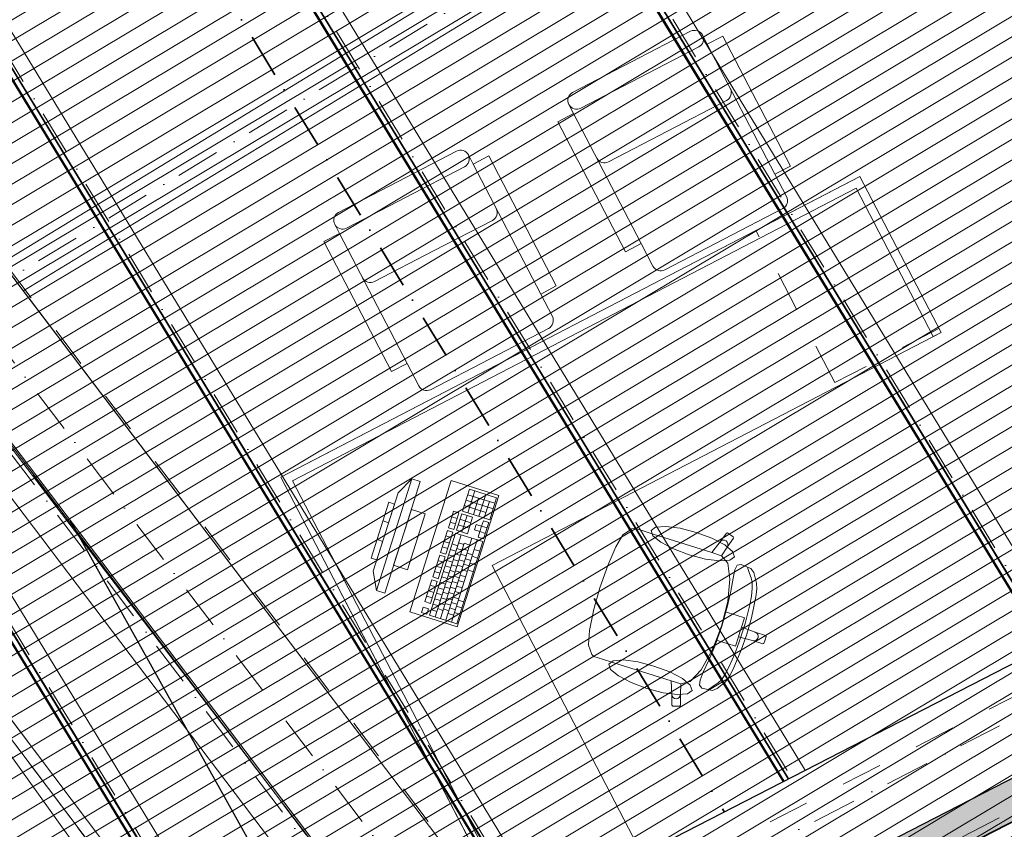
# Model space of a CAD drawing. Header units: millimetres. Extents: x -738537 to 1850049, y -250217 to 604013.
# Tile 200 of 204: x -143427 to -140072, y 486626 to 489388. Entities that reach past the tile are written whole.
import ezdxf

# ---------------------------------------------------------------- set-up
doc = ezdxf.new("R2010")
doc.units = ezdxf.units.MM
doc.header["$MEASUREMENT"] = 0
doc.set_wipeout_variables(frame=1)
for name, pattern in [('Dashed', [280, 140, -140]), ('Dot & Dashed', [280, 150, -60.00000000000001, 0, -69.99999999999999]), ('Hidden Line', [140, 100, -39.99999999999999]), ('Wipeout_Contour', [1000, 0, -1000])]:
    doc.linetypes.add(name, pattern=pattern)
for name, color, linetype, lineweight in [('0_Pen_No__1', 214, 'Continuous', 35), ('0_Pen_No__128', 9, 'Continuous', 0), ('0_Pen_No__161', 1, 'Continuous', 5), ('0_Pen_No__2', 1, 'Continuous', 25), ('0_Pen_No__3', 30, 'Continuous', 15), ('0_Pen_No__4', 5, 'Continuous', 5), ('0_Pen_No__5', 4, 'Continuous', 5), ('0_Pen_No__6', 7, 'Continuous', 5), ('0_Pen_No__69', 255, 'Continuous', 20), ('0_Pen_No__90', 255, 'Continuous', 20), ('A_SITE 3D_Pen_No__128', 9, 'Continuous', 0)]:
    doc.layers.add(name, color=color, linetype=linetype, lineweight=lineweight)
doc.layers.add('0_Pen_No__168', color=7, linetype='Continuous', lineweight=5, true_color=0x996633)
doc.layers.add('0_Pen_No__7', color=7, linetype='Continuous', lineweight=5, true_color=0x9f07ff)

msp = doc.modelspace()

# ---------------------------------------------------------------- hatches: boundary and pattern name
at = {"layer": 'A_SITE 3D_Pen_No__128', "linetype": 'Continuous', "lineweight": 0}
h = msp.add_hatch(dxfattribs=at)
h.set_pattern_fill('PATTERN__PAVING', color=9, style=0, pattern_type=2)
h.set_pattern_definition([(0, (50185.62697898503, -15960.65989037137), (0, 400), [300, -100]), (0, (50485.62697898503, -15860.65989037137), (0, 400), [300, -100]), (0, (50385.62697898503, -15760.65989037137), (0, 400), [300, -100]), (0, (50285.62697898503, -15660.65989037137), (0, 400), [300, -100]), (90, (50385.62697898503, -15960.65989037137), (-400, 0), [300, -100]), (90, (50285.62697898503, -15860.65989037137), (-400, 0), [300, -100]), (90, (50185.62697898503, -15760.65989037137), (-400, 0), [300, -100]), (90, (50485.62697898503, -15660.65989037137), (-400, 0), [300, -100])])
edge = h.paths.add_edge_path()
edge.add_line((-141658.9293926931, 502906.4695418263), (-133859.9950531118, 489985.8820768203))
edge.add_line((-133859.9950531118, 489985.8820768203), (-135892.4492537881, 488936.9625801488))
edge.add_line((-135892.4492537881, 488936.9625801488), (-135447.9528253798, 485471.3004020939))
edge.add_line((-135447.9528253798, 485471.3004020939), (-132557.4978225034, 487200.5223492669))
edge.add_line((-132557.4978225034, 487200.5223492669), (-130811.4978724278, 484271.7852503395))
edge.add_line((-130811.4978724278, 484271.7852503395), (-126376.4927639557, 487704.942828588))
edge.add_line((-126376.4927639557, 487704.942828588), (-122397.6530312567, 482565.0172242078))
edge.add_line((-122397.6530312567, 482565.0172242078), (-128475.29806878, 477860.2845403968))
edge.add_arc((-127080.1570592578, 476557.3914522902), 1908.912998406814, 136.9582252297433, 163.5685497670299)
edge.add_line((-128911.1078554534, 477097.361837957), (-129104.1927279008, 476054.664263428))
edge.add_line((-129104.1927279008, 476054.664263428), (-128886.2914889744, 471446.3544810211))
edge.add_line((-128886.2914889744, 471446.3544810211), (-128671.8969748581, 470453.260833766))
edge.add_line((-128671.8969748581, 470453.260833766), (-127087.2195249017, 466132.5667483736))
edge.add_line((-127087.2195249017, 466132.5667483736), (-123461.5061781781, 461877.5054720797))
edge.add_arc((-122058.0420411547, 465862.571642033), 4224.980942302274, 250.598710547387, 274.2765838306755)
edge.add_line((-121742.980219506, 461649.354342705), (-120509.3880554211, 462059.6889993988))
edge.add_line((-120509.3880554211, 462059.6889993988), (-119169.5582814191, 462641.9551146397))
edge.add_line((-119169.5582814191, 462641.9551146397), (-117334.3877235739, 463681.5930941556))
edge.add_line((-117334.3877235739, 463681.5930941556), (-116655.3332468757, 464272.2579887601))
edge.add_line((-116655.3332468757, 464272.2579887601), (-115250.1654718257, 466224.7617648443))
edge.add_line((-115250.1654718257, 466224.7617648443), (-115382.675536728, 466316.6532873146))
edge.add_line((-115382.675536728, 466316.6532873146), (-116768.867495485, 464372.3078483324))
edge.add_line((-116768.867495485, 464372.3078483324), (-117416.7596665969, 463822.002719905))
edge.add_line((-117416.7596665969, 463822.002719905), (-119178.7780829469, 462845.9949843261))
edge.add_line((-119178.7780829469, 462845.9949843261), (-120570.1069556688, 462205.6794619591))
edge.add_line((-120570.1069556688, 462205.6794619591), (-121737.7188536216, 461826.2292595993))
edge.add_arc((-121985.1222943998, 465796.2847904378), 3977.756827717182, 250.6114960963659, 273.5659113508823, ccw=False)
edge.add_line((-123305.6256770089, 462044.1093951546), (-126795.2386001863, 466254.0045489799))
edge.add_line((-126795.2386001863, 466254.0045489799), (-128417.6412986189, 470541.8839182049))
edge.add_line((-128417.6412986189, 470541.8839182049), (-128658.5993877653, 471458.8567635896))
edge.add_line((-128658.5993877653, 471458.8567635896), (-128763.3248807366, 476165.610694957))
edge.add_line((-128763.3248807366, 476165.610694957), (-128607.6067542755, 476976.9995447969))
edge.add_arc((-126795.1373672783, 476447.5864265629), 1888.206431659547, 136.8095910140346, 163.7171839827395, ccw=False)
edge.add_line((-128171.7969676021, 477739.9222472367), (-127416.23583989, 478324.8055445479))
edge.add_line((-127416.23583989, 478324.8055445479), (-125872.2569375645, 477891.1987847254))
edge.add_line((-125872.2569375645, 477891.1987847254), (-121158.2987825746, 481540.2951820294))
edge.add_line((-121158.2987825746, 481540.2951820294), (-121946.7165571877, 482558.7852391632))
edge.add_line((-121946.7165571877, 482558.7852391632), (-121956.0473127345, 482551.5622589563))
edge.add_line((-121956.0473127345, 482551.5622589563), (-129459.6106460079, 492244.7793503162))
edge.add_line((-129459.6106460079, 492244.7793503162), (-133676.8141901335, 490076.262179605))
edge.add_line((-133676.8141901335, 490076.262179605), (-141537.6477579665, 502979.6757724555))
edge.add_line((-141537.6477579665, 502979.6757724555), (-141658.9293926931, 502906.4695418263))

# ---------------------------------------------------------------- linework, layer by layer
at = {"layer": '0_Pen_No__3', "color": 7, "linetype": 'Continuous', "lineweight": 15}
msp.add_lwpolyline([(-161459.2797118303, 523616.4396209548), (-162528.4261944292, 524819.0204494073), (-165486.4915726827, 522193.4889295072), (-164417.7468441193, 520986.2143751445), (-165655.4646538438, 519885.8295931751), (-158661.369294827, 512020.6377612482), (-161000.2928529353, 509940.757860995), (-160550.0876614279, 509434.4807782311), (-160072.2245931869, 509869.7380625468), (-146311.2996773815, 491713.3398175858), (-146288.8038686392, 491683.6585646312), (-141875.7226593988, 485860.3230576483), (-134132.2816761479, 489842.057524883), (-149778.0654580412, 515524.0590160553), (-150456.8647923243, 515110.5266388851), (-159275.1582538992, 525087.229691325), (-159407.0048719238, 524970.0527715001), (-159640.8659356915, 525233.1005953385)], close=True, dxfattribs=at)

# ---------------------------------------------------------------- next in the draw order: wipeouts: each hides what was drawn before it
at = {"color": 254, "linetype": 'Wipeout_Contour', "lineweight": 0, "ltscale": 4357763.73173579}
msp.add_wipeout([(-149231.65046013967, 495566.4134747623), (-151654.8573000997, 493828.075023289), (-149846.6964267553, 491292.221350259), (-147885.45595578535, 492689.70368699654), (-147704.86051711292, 492818.3870913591), (-142494.99402362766, 485532.14447194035), (-141870.404024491, 485853.31811416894), (-149134.4840580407, 495438.28479286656)], dxfattribs=at)

# ---------------------------------------------------------------- next in the draw order: hatches: boundary and pattern name
at = {"layer": '0_Pen_No__128', "linetype": 'Continuous', "lineweight": 0, "true_color": 0x2f2f2f}
h = msp.add_hatch(color=250, dxfattribs=at)
h.paths.add_polyline_path([(-140045.3218456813, 489571.933578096), (-142374.3848154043, 492580.6525003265), (-144438.0281153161, 490983.1768581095), (-141720.1989552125, 487472.2438658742), (-139656.5556553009, 489069.7195080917)])
h.paths.add_polyline_path([(-141780.24318318, 488228.9230985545), (-143787.6904966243, 490822.174030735), (-142554.98322913, 491776.4183198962), (-140547.5359156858, 489183.1673877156)], flags=0)

# ---------------------------------------------------------------- next in the draw order: linework, layer by layer
at = {"layer": '0_Pen_No__3', "color": 7, "linetype": 'Continuous', "lineweight": 15}
for points in [[(-149231.6504601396, 495566.4134747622), (-151654.8573000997, 493828.075023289), (-149846.6964267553, 491292.221350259), (-147885.4559557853, 492689.7036869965), (-147704.8605171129, 492818.3870913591), (-142494.9940236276, 485532.1444719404), (-141870.404024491, 485853.3181141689), (-149134.4840580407, 495438.2847928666)], [(-140045.3218456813, 489571.933578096), (-142374.3848154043, 492580.6525003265), (-144438.0281153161, 490983.1768581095), (-141720.1989552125, 487472.2438658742), (-139656.5556553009, 489069.7195080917)], [(-141780.24318318, 488228.9230985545), (-143787.6904966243, 490822.174030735), (-142554.98322913, 491776.4183198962), (-140547.5359156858, 489183.1673877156)]]:
    msp.add_lwpolyline(points, close=True, dxfattribs=at)

# ---------------------------------------------------------------- next in the draw order: wipeouts: each hides what was drawn before it
at = {"color": 254, "linetype": 'Wipeout_Contour', "lineweight": 0, "ltscale": 3274114.801400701}
msp.add_wipeout([(-149340.69628907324, 495713.1732858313), (-141882.9420496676, 485858.26028435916), (-134439.8966987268, 489683.8773511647), (-140343.81723151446, 499374.95509745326), (-143093.85045132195, 497699.8365008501), (-144273.55745379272, 499635.66845030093)], dxfattribs=at)

# ---------------------------------------------------------------- next in the draw order: hatches: boundary and pattern name
at = {"layer": '0_Pen_No__128', "linetype": 'Continuous', "lineweight": 0}
h = msp.add_hatch(dxfattribs=at)
h.set_pattern_fill('PATTERN__TILES_ANGLED', color=9, style=0, pattern_type=2)
h.set_pattern_definition([(31.22252268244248, (-141305.8923864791, 493150.9151897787), (-207345.283489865, 342064.2241078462), []), (121.2225226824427, (-141305.8923864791, 493150.9151897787), (342064.2241078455, 207345.2834898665), [])])
h.paths.add_polyline_path([(-149340.6962890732, 495713.1732858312), (-141882.9420496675, 485858.2602843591), (-134439.8966987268, 489683.8773511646), (-140343.8172315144, 499374.9550974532), (-143093.8504513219, 497699.83650085), (-144273.5574537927, 499635.6684503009)])
msp.add_hatch(color=9, dxfattribs=at).paths.add_polyline_path([(-135892.4492409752, 488936.9626730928), (-142171.6623774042, 485709.8778405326), (-142305.074767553, 485641.3130233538), (-142243.5157195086, 485521.5323534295), (-135830.8640465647, 488817.1954406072)])
at = {"layer": '0_Pen_No__6', "linetype": 'Continuous', "lineweight": 5}
h = msp.add_hatch(dxfattribs=at)
h.set_pattern_fill('HATCH__PLY__', style=0, pattern_type=2)
h.set_pattern_definition([(298.8857283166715, (-137282.1122487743, 484088.1348510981), (26267.54743226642, 14491.92959612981), [])])
h.paths.add_polyline_path([(-138228.4877627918, 478666.6615111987), (-134790.0809920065, 480610.4616242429), (-135873.6797176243, 488795.1911226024), (-142105.8317168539, 485592.2924864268)])
at = {"layer": '0_Pen_No__7', "linetype": 'Continuous', "lineweight": 5, "true_color": 0x3f3f3f}
msp.add_hatch(color=250, dxfattribs=at).paths.add_polyline_path([(-141616.8165452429, 486122.767433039), (-136880.9021378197, 488558.009452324), (-136933.4908223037, 488660.2808083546), (-141669.4052289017, 486225.0387894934)])

# ---------------------------------------------------------------- next in the draw order: linework, layer by layer
at = {"layer": '0_Pen_No__1', "color": 7, "linetype": 'Dot & Dashed', "lineweight": 35}
msp.add_line((-157790.9818326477, 514205.017097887), (-135466.9553734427, 477560.8874163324), dxfattribs=at)
at = {"layer": '0_Pen_No__1', "color": 7, "linetype": 'Continuous', "lineweight": 35}
for p, q in [((-141669.4053557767, 486225.0382665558), (-136933.4902176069, 488660.2816304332)), ((-141616.8147645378, 486122.768067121), (-136880.9040103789, 488558.0114309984))]:
    msp.add_line(p, q, dxfattribs=at)
msp.add_lwpolyline([(-135892.4492409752, 488936.9626730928), (-142171.6623774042, 485709.8778405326), (-142305.074767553, 485641.3130233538), (-142243.5157195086, 485521.5323534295), (-135830.8640465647, 488817.1954406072)], close=True, dxfattribs=at)
for points in [[(-136986.0795067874, 488762.5521643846), (-141721.9939125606, 486327.3101459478)], [(-141564.227861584, 486020.4960765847), (-136828.313453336, 488455.7380962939)]]:
    msp.add_lwpolyline(points, dxfattribs=at)
at = {"layer": '0_Pen_No__168', "color": 25, "linetype": 'Continuous', "lineweight": 5, "true_color": 0x996633}
msp.add_lwpolyline([(-149340.6962890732, 495713.1732858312), (-141882.9420496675, 485858.2602843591), (-134439.8966987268, 489683.8773511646), (-140343.8172315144, 499374.9550974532), (-143093.8504513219, 497699.83650085), (-144273.5574537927, 499635.6684503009)], close=True, dxfattribs=at)
at = {"layer": '0_Pen_No__2', "color": 7, "linetype": 'Continuous', "lineweight": 25}
msp.add_line((-138247.794677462, 478704.2242305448), (-144399.4339768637, 489731.2077414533), dxfattribs=at)
at = {"layer": '0_Pen_No__3', "color": 7, "linetype": 'Continuous', "lineweight": 15}
for p, q in [((-141859.3557673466, 486409.9207618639), (-145241.7777748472, 490873.0189199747)), ((-142134.3165285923, 486201.5399697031), (-145516.7341520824, 490664.6381278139))]:
    msp.add_line(p, q, dxfattribs=at)
at = {"layer": '0_Pen_No__3', "color": 7, "linetype": 'Hidden Line', "lineweight": 15}
for points in [[(-146260.9054304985, 490657.8317700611), (-142063.5034073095, 485085.1766349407)], [(-142051.9317769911, 485136.2983752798), (-146228.9547893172, 490681.8974412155)]]:
    msp.add_lwpolyline(points, dxfattribs=at)
at = {"layer": '0_Pen_No__3', "color": 7, "linetype": 'Continuous', "lineweight": 15}
msp.add_lwpolyline([(-138228.4877627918, 478666.6615111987), (-134790.0809920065, 480610.4616242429), (-135873.6797176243, 488795.1911226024), (-142105.8317168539, 485592.2924864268)], close=True, dxfattribs=at)
at = {"layer": '0_Pen_No__4', "color": 7, "linetype": 'Continuous', "lineweight": 5}
for p, q in [((-141140.8471169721, 489347.8917740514), (-141341.9636035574, 489243.3857292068)), ((-141084.2100839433, 489303.9596037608), (-141100.3958511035, 489335.1036151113)), ((-141030.9706591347, 489331.6227106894), (-141084.2100839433, 489303.9596037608)), ((-140800.5645976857, 488888.2194939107), (-141030.9706591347, 489331.6227106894)), ((-141314.3004966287, 489190.1463043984), (-141113.1840100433, 489294.6523492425)), ((-140853.8084065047, 488860.5520029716), (-141084.2100839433, 489303.9596037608)), ((-141543.0844741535, 489138.8840683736), (-141341.9636035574, 489243.3857292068)), ((-141314.3004966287, 489190.1463043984), (-141515.4169832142, 489085.6402595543)), ((-141539.6868659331, 489067.2844071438), (-141555.8726330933, 489098.4284184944)), ((-141219.3822829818, 489007.4733504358), (-141018.2614123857, 489111.9793952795)), ((-141592.9262907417, 489039.6169162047), (-141539.6868659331, 489067.2844071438)), ((-141309.280804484, 488623.8768063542), (-141539.6868659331, 489067.2844071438)), ((-141362.524613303, 488596.209315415), (-141592.9262907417, 489039.6169162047)), ((-141219.3822829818, 489007.4733504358), (-141420.498769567, 488902.9716896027)), ((-141938.8685677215, 488939.1485451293), (-142139.9850543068, 488834.6425002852)), ((-141882.2315346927, 488895.2163748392), (-141898.4173018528, 488926.3603861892)), ((-141828.992109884, 488922.8794817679), (-141882.2315346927, 488895.2163748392)), ((-141598.5860484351, 488479.4762649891), (-141828.992109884, 488922.8794817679)), ((-142112.3219473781, 488781.4030754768), (-141911.2054607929, 488885.9091203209)), ((-141651.8254732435, 488451.8087740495), (-141882.2315346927, 488895.2163748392)), ((-140853.8084065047, 488860.5520029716), (-140800.5645976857, 488888.2194939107)), ((-140814.0322782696, 488784.007177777), (-140853.8084065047, 488860.5520029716)), ((-140590.7239299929, 488839.105423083), (-140564.1042175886, 488852.9369765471)), ((-140564.1042175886, 488852.9369765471), (-140550.2726641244, 488826.3172641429)), ((-142511.196768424, 487841.1818566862), (-140590.7239299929, 488839.105423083)), ((-140576.8923765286, 488812.4857106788), (-142497.3652149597, 487814.5621442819)), ((-142341.1015408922, 488730.1408394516), (-142139.9850543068, 488834.6425002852)), ((-140314.2506850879, 488307.0443598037), (-140576.8923765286, 488812.4857106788)), ((-140550.2726641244, 488826.3172641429), (-140287.6309726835, 488320.8759132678)), ((-142112.3219473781, 488781.4030754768), (-142313.4384339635, 488676.8970306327)), ((-141027.9369237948, 488639.0498670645), (-140826.8204372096, 488743.5559119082)), ((-142337.7083166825, 488658.5411782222), (-142353.8896998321, 488689.6851895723)), ((-142017.3993497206, 488598.7301215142), (-141816.2828631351, 488703.2361663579)), ((-142390.947741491, 488630.8736872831), (-142337.7083166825, 488658.5411782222)), ((-142107.3022552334, 488215.1335774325), (-142337.7083166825, 488658.5411782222)), ((-142160.5416800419, 488187.4660864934), (-142390.947741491, 488630.8736872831)), ((-141309.280804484, 488623.8768063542), (-141362.524613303, 488596.209315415)), ((-141269.5090602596, 488547.3319811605), (-141309.280804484, 488623.8768063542)), ((-141027.9369237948, 488639.0498670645), (-141229.0534103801, 488534.5438222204)), ((-142017.3993497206, 488598.7301215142), (-142218.5158363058, 488494.2284606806)), ((-141651.8254732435, 488451.8087740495), (-141598.5860484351, 488479.4762649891)), ((-141612.053729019, 488375.2639488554), (-141651.8254732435, 488451.8087740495)), ((-141825.9583745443, 488230.3066381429), (-141624.8418879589, 488334.8126829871)), ((-140287.6309726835, 488320.8759132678), (-140314.2506850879, 488307.0443598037)), ((-142107.3022552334, 488215.1335774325), (-142160.5416800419, 488187.4660864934)), ((-142067.5261269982, 488138.5887522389), (-142107.3022552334, 488215.1335774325)), ((-141825.9583745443, 488230.3066381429), (-142027.0748611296, 488125.8005932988)), ((-142537.8164808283, 487827.3503032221), (-142511.196768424, 487841.1818566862)), ((-142523.9849273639, 487800.7262068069), (-142537.8164808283, 487827.3503032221)), ((-142497.3652149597, 487814.5621442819), (-141752.4560527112, 486381.0082119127)), ((-142091.107720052, 487822.0237303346), (-142211.6767797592, 487440.6279595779)), ((-142183.0711105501, 487431.5837456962), (-142062.5064348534, 487812.9839004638)), ((-142091.107720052, 487822.0237303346), (-142137.797433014, 487773.8566057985)), ((-142062.5064348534, 487812.9839004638), (-142091.107720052, 487822.0237303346)), ((-141779.0757651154, 486367.1722744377), (-142523.9849273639, 487800.7262068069)), ((-142222.1940212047, 487506.8791278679), (-142137.797433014, 487773.8566057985)), ((-141894.546220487, 487786.3247319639), (-141918.158501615, 487711.6343432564)), ((-141899.6667448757, 487705.7904571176), (-141876.0544637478, 487780.4808458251)), ((-141802.0874367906, 487757.0965332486), (-141894.546220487, 487786.3247319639)), ((-142168.9239083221, 487741.7481121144), (-142229.2084381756, 487551.0480347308)), ((-142149.8534621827, 487735.7200975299), (-142168.9239083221, 487741.7481121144)), ((-141813.8891933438, 487719.7535309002), (-141906.3523610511, 487748.9817296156)), ((-141807.9883150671, 487738.4250320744), (-141900.4470987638, 487767.6532307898)), ((-141881.1706041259, 487699.9465709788), (-141863.463585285, 487755.9610745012)), ((-141862.6788473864, 487694.0983008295), (-141839.070950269, 487768.7886895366)), ((-141844.1870906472, 487688.2544146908), (-141826.4800718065, 487744.2733022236)), ((-141825.6953339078, 487682.406144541), (-141802.0874367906, 487757.0965332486)), ((-142210.1379920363, 487545.0200201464), (-142149.8534621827, 487735.7200975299)), ((-142092.6465077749, 487717.6316697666), (-142152.926653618, 487526.9359763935)), ((-142044.9703924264, 487702.5638253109), (-142092.6465077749, 487717.6316697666)), ((-141948.8465758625, 487711.068805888), (-141966.5535947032, 487655.0499183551)), ((-141930.3548191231, 487705.2205357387), (-141948.8465758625, 487711.068805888)), ((-141948.0618379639, 487649.2060322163), (-141930.3548191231, 487705.2205357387)), ((-141918.158501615, 487711.6343432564), (-141825.6953339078, 487682.406144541)), ((-141838.2862123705, 487706.9259158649), (-141912.2532393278, 487730.3102284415)), ((-142169.949766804, 487672.1519437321), (-142189.0202129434, 487678.1799583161)), ((-142105.25492228, 487511.8637479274), (-142044.9703924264, 487702.5638253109)), ((-141942.1609596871, 487667.8775333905), (-141960.6527164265, 487673.7214195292)), ((-141936.2556973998, 487686.5490345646), (-141954.7474541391, 487692.3973047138)), ((-141921.1089407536, 487702.3007846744), (-141938.8159595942, 487646.2818971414)), ((-141890.0263055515, 487671.9371272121), (-141927.0098190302, 487683.6292835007)), ((-141884.1254272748, 487690.6086283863), (-141921.1089407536, 487702.3007846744)), ((-141920.3242028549, 487640.4380110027), (-141902.6171840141, 487696.4525145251)), ((-141901.8324461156, 487634.5897408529), (-141884.1254272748, 487690.6086283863)), ((-141847.1419137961, 487678.9164720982), (-141853.0427920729, 487660.2449709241)), ((-141828.6501570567, 487673.0725859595), (-141847.1419137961, 487678.9164720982)), ((-141846.3571758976, 487617.0536984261), (-141828.6501570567, 487673.0725859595)), ((-141941.7663987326, 487636.9439545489), (-142030.3058769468, 487356.858284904)), ((-141969.5040338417, 487645.7163597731), (-141993.1163149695, 487571.0259710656)), ((-141974.6245582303, 487565.1777009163), (-141951.0122771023, 487639.8680896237)), ((-141951.0122771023, 487639.8680896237), (-141969.5040338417, 487645.7163597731)), ((-141966.5535947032, 487655.0499183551), (-141948.0618379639, 487649.2060322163)), ((-141849.3076150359, 487607.7157558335), (-141941.7663987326, 487636.9439545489)), ((-141938.8159595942, 487646.2818971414), (-141901.8324461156, 487634.5897408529)), ((-141895.9315678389, 487653.265626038), (-141932.9150813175, 487664.9533983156)), ((-141871.5345488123, 487666.0888570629), (-141877.4354270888, 487647.4173558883)), ((-141877.4354270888, 487647.4173558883), (-141858.9436703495, 487641.5734697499)), ((-141853.0427920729, 487660.2449709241), (-141871.5345488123, 487666.0888570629)), ((-141858.9436703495, 487641.5734697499), (-141864.8489326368, 487622.8975845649)), ((-141858.9436703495, 487641.5734697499), (-141853.0427920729, 487660.2449709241)), ((-141840.4519136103, 487635.7251996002), (-141858.9436703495, 487641.5734697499)), ((-141834.5510353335, 487654.4010847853), (-141853.0427920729, 487660.2449709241)), ((-141369.94215149, 487632.3546215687), (-141341.6874108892, 487651.5339418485)), ((-141341.6874108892, 487651.5339418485), (-141332.1171157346, 487653.2743940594)), ((-141332.1171157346, 487653.2743940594), (-141302.5206601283, 487643.9189154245)), ((-141302.5206601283, 487643.9189154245), (-141268.1193288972, 487633.0465691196)), ((-141040.711930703, 487606.6504412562), (-141019.1645185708, 487636.9790266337)), ((-141019.1645185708, 487636.9790266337), (-141014.9877803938, 487637.6920638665)), ((-141014.9877803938, 487637.6920638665), (-140995.5347014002, 487623.713010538)), ((-142190.0416874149, 487608.5837899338), (-142209.1121335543, 487614.6161885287)), ((-142011.8141202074, 487351.0100147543), (-141923.2746419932, 487631.1000684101)), ((-141962.8184176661, 487602.525087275), (-141981.3101744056, 487608.3689734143)), ((-141956.9175393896, 487621.1965884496), (-141975.4092961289, 487627.0404745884)), ((-141974.8306067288, 487339.3222424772), (-141886.2911285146, 487619.4079121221)), ((-141956.3388499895, 487333.4739723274), (-141867.7993717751, 487613.5640259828)), ((-141937.8470932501, 487327.6300861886), (-141849.3076150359, 487607.7157558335)), ((-141913.6385866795, 487597.2467385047), (-141932.1303434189, 487603.0906246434)), ((-141864.8489326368, 487622.8975845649), (-141846.3571758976, 487617.0536984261)), ((-141395.4616849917, 487590.0043529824), (-141371.4197708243, 487630.5827551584)), ((-141371.4197708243, 487630.5827551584), (-141369.94215149, 487632.3546215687)), ((-141268.1193288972, 487633.0465691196), (-141068.7389105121, 487570.0176486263)), ((-141068.7389105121, 487570.0176486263), (-141040.711930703, 487606.6504412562)), ((-141040.711930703, 487606.6504412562), (-141036.4419043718, 487610.6924990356)), ((-141036.4419043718, 487610.6924990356), (-141030.9750431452, 487612.7880561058)), ((-141030.9750431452, 487612.7880561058), (-141025.1355410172, 487612.6170796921)), ((-141025.1355410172, 487612.6170796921), (-141019.8177361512, 487610.210257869)), ((-141019.8177361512, 487610.210257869), (-141015.8326705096, 487605.9314635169)), ((-140994.8498974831, 487619.5089566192), (-141016.3938238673, 487589.1801589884)), ((-141015.8326705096, 487605.9314635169), (-141013.7809535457, 487600.4339142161)), ((-140995.5347014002, 487623.713010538), (-140994.8498974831, 487619.5089566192)), ((-141993.3223634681, 487345.166128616), (-141912.161175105, 487601.9157098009)), ((-141993.1163149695, 487571.0259710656), (-141974.6245582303, 487565.1777009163)), ((-141968.7192959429, 487583.8492020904), (-141987.2154366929, 487589.6974722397)), ((-141940.9816608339, 487575.0811808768), (-141959.4734175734, 487580.929451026)), ((-141935.0807825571, 487593.7570660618), (-141953.5725392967, 487599.6009522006)), ((-141919.5394649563, 487578.5752373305), (-141938.0312216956, 487584.4191234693)), ((-141899.5702966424, 487577.3959384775), (-141918.0664373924, 487583.2398246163)), ((-141893.6694183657, 487596.0674396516), (-141912.161175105, 487601.9157098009)), ((-141859.6363440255, 487575.0417247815), (-141878.1281007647, 487580.8856109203)), ((-141422.9950143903, 487526.6031397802), (-141395.4616849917, 487590.0043529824)), ((-141035.9236641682, 487559.5174948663), (-141068.7389105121, 487570.0176486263)), ((-141016.3938238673, 487589.1801589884), (-141035.9245911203, 487559.5179432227)), ((-141013.9782340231, 487594.5505719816), (-141016.3938238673, 487589.1801589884)), ((-141013.7809535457, 487600.4339142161), (-141013.9782340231, 487594.5505719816)), ((-142229.2084381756, 487551.0480347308), (-142210.1379920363, 487545.0200201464)), ((-141996.0667541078, 487561.6880284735), (-142019.6790352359, 487486.997639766)), ((-141983.480259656, 487537.1682571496), (-142001.9720163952, 487543.0165272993)), ((-142001.1872784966, 487481.1537536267), (-141977.5749973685, 487555.8441423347)), ((-141977.5749973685, 487555.8441423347), (-141996.0667541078, 487561.6880284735)), ((-141952.787801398, 487537.7381785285), (-141971.2795581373, 487543.5820646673)), ((-141946.8869231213, 487556.4096797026), (-141965.3786798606, 487562.2535658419)), ((-141931.3456055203, 487541.2278509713), (-141949.8373622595, 487547.0717371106)), ((-141925.4447272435, 487559.8993521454), (-141943.9364839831, 487565.7476222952)), ((-141911.3764372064, 487540.0485521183), (-141929.8681939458, 487545.8968222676)), ((-141905.4755589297, 487558.7244373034), (-141923.9673156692, 487564.5683234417)), ((-141889.9342413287, 487543.5426085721), (-141908.4259980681, 487549.3864947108)), ((-141884.0333630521, 487562.2141097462), (-141902.5251197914, 487568.057995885)), ((-141867.0146338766, 487551.7012523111), (-141885.5063906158, 487557.5451384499)), ((-141036.0726170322, 487559.691478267), (-141035.9236641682, 487559.5174948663)), ((-141035.9245911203, 487559.5179432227), (-141014.5876114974, 487534.5948429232)), ((-142211.6767797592, 487440.6279595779), (-142222.1940212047, 487506.8791278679)), ((-142152.926653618, 487526.9359763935), (-142105.25492228, 487511.8637479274)), ((-141995.2820162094, 487499.8252548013), (-142013.7737729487, 487505.6691409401)), ((-141989.3811379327, 487518.4967559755), (-142007.872894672, 487524.3406421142)), ((-141964.5939419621, 487500.3907921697), (-141983.0856987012, 487506.239062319)), ((-141958.6930636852, 487519.0666773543), (-141977.1848204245, 487524.9105634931)), ((-141943.1517460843, 487503.884848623), (-141961.6435028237, 487509.7287347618)), ((-141937.2464837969, 487522.5563497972), (-141955.7382405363, 487528.4002359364)), ((-141923.1825777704, 487502.70554977), (-141941.6743345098, 487508.5494359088)), ((-141917.2816994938, 487521.3770509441), (-141935.773456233, 487527.2253210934)), ((-141901.7403818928, 487506.1952222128), (-141920.2321386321, 487512.0434923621)), ((-141895.8351196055, 487524.866723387), (-141914.3312603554, 487530.7149935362)), ((-141881.771213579, 487505.0203073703), (-141900.2629703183, 487510.8641935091)), ((-141874.3929237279, 487528.3607798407), (-141892.8846804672, 487534.2046659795)), ((-141449.8979446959, 487450.0535823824), (-141423.4141366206, 487525.6207732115)), ((-141423.4141366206, 487525.6207732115), (-141422.9950143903, 487526.6031397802)), ((-141014.5876114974, 487534.5948429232), (-141006.8936728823, 487480.0402149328)), ((-140996.0827027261, 487483.3545269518), (-140989.8354876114, 487511.7059235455)), ((-140989.8354876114, 487511.7059235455), (-140981.7382200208, 487527.2121690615)), ((-140981.7382200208, 487527.2121690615), (-140968.7001724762, 487530.1319201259)), ((-140968.7001724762, 487530.1319201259), (-140935.2852436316, 487516.1162382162)), ((-140946.2827464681, 487516.3557716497), (-140947.6490093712, 487520.721527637)), ((-140943.2641429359, 487508.8431646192), (-140946.2847262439, 487516.3573587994)), ((-140940.1120393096, 487498.3697632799), (-140943.2641429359, 487508.8431646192)), ((-140935.2852436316, 487516.1162382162), (-140925.8903089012, 487502.0917882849)), ((-140925.8903089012, 487502.0917882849), (-140916.1095812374, 487466.4585500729)), ((-142022.6294743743, 487477.6596971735), (-142046.2417555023, 487402.969308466)), ((-142027.749998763, 487397.1254223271), (-142004.1377176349, 487471.8158110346)), ((-142004.1377176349, 487471.8158110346), (-142022.6294743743, 487477.6596971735)), ((-142019.6790352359, 487486.997639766), (-142001.1872784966, 487481.1537536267)), ((-141976.400082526, 487463.047789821), (-141994.8918392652, 487468.8916759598)), ((-141970.4948202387, 487481.7192909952), (-141988.9909609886, 487487.5631771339)), ((-141954.9578866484, 487466.5374622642), (-141973.4496433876, 487472.3813484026)), ((-141949.052624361, 487485.2089634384), (-141967.5443811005, 487491.0572335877)), ((-141934.9887183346, 487465.3581634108), (-141953.4804750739, 487471.2064335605)), ((-141929.0878400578, 487484.0340485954), (-141947.5795967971, 487489.8779347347)), ((-141913.5465224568, 487468.8522198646), (-141932.0382791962, 487474.6961060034)), ((-141907.6412601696, 487487.5237210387), (-141926.1330169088, 487493.3676071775)), ((-141006.8936728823, 487480.0402149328), (-141014.1623624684, 487404.3283517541)), ((-141004.1799703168, 487438.3964981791), (-140996.0827027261, 487483.3545269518)), ((-140934.0401846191, 487484.1743369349), (-140940.1120393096, 487498.3697632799)), ((-140930.6951845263, 487469.2730848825), (-140934.0401846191, 487484.1743369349)), ((-140930.8530089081, 487447.9799453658), (-140930.6951845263, 487469.2730848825)), ((-142211.6767797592, 487440.6279595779), (-142183.0711105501, 487431.5837456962)), ((-142015.9438581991, 487434.4684246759), (-142034.4356149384, 487440.3166948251)), ((-142010.0385959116, 487453.1443098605), (-142028.530352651, 487458.9881959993)), ((-141982.3009608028, 487444.3762886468), (-142000.792717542, 487450.2201747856)), ((-141966.7596432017, 487429.1944599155), (-141985.251399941, 487435.0383460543)), ((-141960.858764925, 487447.8659610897), (-141979.3505216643, 487453.7098472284)), ((-141940.8895966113, 487446.6866622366), (-141959.3813533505, 487452.534932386)), ((-141925.3526630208, 487431.5048335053), (-141943.84441976, 487437.353103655)), ((-141919.4474007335, 487450.1763346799), (-141937.9391574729, 487456.0246048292)), ((-141449.8979446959, 487450.0535823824), (-141471.6601733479, 487372.9958279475)), ((-141015.0830046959, 487388.4275452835), (-141004.1799703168, 487438.3964981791)), ((-140933.9612724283, 487421.7504099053), (-140930.8530089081, 487447.9799453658)), ((-140915.2064750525, 487445.2487067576), (-140918.424338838, 487419.1287715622)), ((-140916.1095812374, 487466.4585500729), (-140915.2064750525, 487445.2487067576)), ((-142046.2417555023, 487402.969308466), (-142027.749998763, 487397.1254223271)), ((-142021.8447364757, 487415.7969235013), (-142040.3364932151, 487421.645193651)), ((-141994.1071013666, 487407.0289022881), (-142012.598858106, 487412.8727884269)), ((-141988.2062230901, 487425.7004034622), (-142006.6979798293, 487431.5486736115)), ((-141972.6649054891, 487410.5185747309), (-141991.1566622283, 487416.3668448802)), ((-141952.6957371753, 487409.3436598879), (-141971.1874939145, 487415.1875460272)), ((-141946.7948588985, 487428.0151610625), (-141965.2866156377, 487433.8590472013)), ((-141931.2535412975, 487412.8333323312), (-141949.745298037, 487418.67721847)), ((-141914.2348121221, 487402.3204748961), (-141932.7309528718, 487408.1643610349)), ((-141014.1623624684, 487404.3283517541), (-141023.175888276, 487367.9322956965)), ((-140939.471973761, 487392.0487380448), (-140933.9612724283, 487421.7504099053)), ((-140918.424338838, 487419.1287715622), (-140933.8385201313, 487347.2222295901)), ((-142052.1426337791, 487384.2978072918), (-142058.0435120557, 487365.6263061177)), ((-142033.6508770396, 487378.453921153), (-142052.1426337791, 487384.2978072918)), ((-142039.5517553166, 487359.778035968), (-142033.6508770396, 487378.453921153)), ((-142005.9132419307, 487369.6858999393), (-142024.4049986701, 487375.5297860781)), ((-142000.012363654, 487388.3574011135), (-142018.5041203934, 487394.2012872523)), ((-141984.471046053, 487373.1755723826), (-142002.9628027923, 487379.0194585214)), ((-141978.5657837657, 487391.8470735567), (-141997.0575405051, 487397.6909596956)), ((-141964.5018777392, 487371.9962735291), (-141982.9936344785, 487377.8445436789)), ((-141958.6009994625, 487390.6677747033), (-141977.0927562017, 487396.516044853)), ((-141943.0596818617, 487375.485945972), (-141961.551438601, 487381.3342161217)), ((-141937.1544195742, 487394.161831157), (-141955.6461763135, 487400.0057172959)), ((-141920.8765881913, 487381.3122960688), (-141939.3683449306, 487387.1605662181)), ((-141471.8833932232, 487371.9494146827), (-141485.7942235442, 487304.2413896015)), ((-141471.6601733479, 487372.9958279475), (-141471.8833932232, 487371.9494146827)), ((-141023.175888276, 487367.9322956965), (-141035.2889095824, 487318.9892012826)), ((-141034.6576120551, 487318.7919208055), (-141015.0830046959, 487388.4275452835)), ((-141023.175888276, 487367.9322956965), (-140986.2669029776, 487356.2620594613)), ((-140946.8371115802, 487360.3435733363), (-140939.471973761, 487392.0487380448)), ((-142058.0435120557, 487365.6263061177), (-142039.5517553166, 487359.778035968)), ((-142030.3058769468, 487356.858284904), (-141937.8470932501, 487327.6300861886)), ((-141948.9605601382, 487356.8144447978), (-141967.4523168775, 487362.6627149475)), ((-141927.5183642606, 487360.3041172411), (-141946.010121, 487366.1523873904)), ((-140986.2669029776, 487356.2620594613), (-140957.7445299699, 487347.2485336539)), ((-140957.7445299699, 487347.2485336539), (-140967.8189863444, 487315.3767765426)), ((-140955.4999165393, 487328.0860232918), (-140946.8371115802, 487360.3435733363)), ((-140933.8385201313, 487347.2222295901), (-140949.0861090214, 487291.7381913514)), ((-141485.7942235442, 487304.2413896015), (-141489.4504883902, 487257.2184918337)), ((-141034.6576120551, 487318.7919208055), (-141058.6688381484, 487250.5547957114)), ((-141053.5088576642, 487271.9750715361), (-141035.2889095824, 487318.9892012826)), ((-140967.8189863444, 487315.3767765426), (-140972.9088226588, 487299.2699215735)), ((-140967.8189863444, 487315.3767765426), (-140920.8180086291, 487298.6342400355)), ((-140964.9167713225, 487296.7447314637), (-140955.4999165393, 487328.0860232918)), ((-141067.055450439, 487237.0125869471), (-141053.5088576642, 487271.9750715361)), ((-141053.5088576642, 487271.9750715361), (-141016.5998723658, 487260.3092193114)), ((-140988.0731153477, 487251.291309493), (-140977.9986589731, 487283.1630666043)), ((-140977.9986589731, 487283.1630666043), (-140972.9088226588, 487299.2699215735)), ((-140977.9986589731, 487283.1630666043), (-140929.9192146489, 487269.8488263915)), ((-140964.9167713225, 487296.7447314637), (-140975.2279642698, 487265.6840163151)), ((-140968.4985079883, 487237.5693562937), (-140949.0861090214, 487291.7381913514)), ((-140929.9192146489, 487269.8488263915), (-140924.1147846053, 487269.217528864)), ((-140929.9192146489, 487269.8488263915), (-140894.7375295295, 487258.7265914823)), ((-140924.1147846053, 487269.217528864), (-140918.4988670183, 487270.8746848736)), ((-140920.8180086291, 487298.6342400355), (-140915.7062522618, 487295.8153212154)), ((-140920.8180086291, 487298.6342400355), (-140885.63632351, 487287.5120051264)), ((-140918.4988670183, 487270.8746848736), (-140913.930727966, 487274.5704058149)), ((-140915.7062522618, 487295.8153212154), (-140912.067523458, 487291.2296461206)), ((-140913.930727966, 487274.5704058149), (-140911.1074251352, 487279.7347703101)), ((-140912.067523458, 487291.2296461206), (-140910.4498235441, 487285.5830404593)), ((-140910.4498235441, 487285.5830404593), (-140911.1074251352, 487279.7347703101)), ((-140890.9752555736, 487260.7044988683), (-140887.3373196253, 487272.2205761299)), ((-140883.6954475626, 487283.7334774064), (-140887.3373196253, 487272.2205761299)), ((-140885.63632351, 487287.5120051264), (-140883.6954475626, 487283.7334774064)), ((-141489.4504883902, 487257.2184918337), (-141489.2553599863, 487254.9186625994)), ((-141489.2553599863, 487254.9186625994), (-141477.1577226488, 487222.983753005)), ((-141104.626421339, 487170.8797869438), (-141067.055450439, 487237.0125869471)), ((-141058.6688381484, 487250.5547957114), (-141078.4670300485, 487203.400377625)), ((-141016.5998723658, 487260.3092193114), (-140988.0731153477, 487251.291309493)), ((-140986.6746159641, 487234.3076524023), (-140998.8797014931, 487204.1281233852)), ((-140997.2181614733, 487169.8714645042), (-140968.4985079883, 487237.5693562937)), ((-140975.2279642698, 487265.6840163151), (-140986.6746159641, 487234.3076524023)), ((-140894.7375295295, 487258.7265914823), (-140890.9752555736, 487260.7044988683)), ((-141477.1577226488, 487222.983753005), (-141470.3274341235, 487216.0570162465)), ((-141470.3274341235, 487216.0570162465), (-141440.7309785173, 487206.7015376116)), ((-141440.7309785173, 487206.7015376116), (-141406.3296472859, 487195.8291913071)), ((-141078.4670300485, 487203.400377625), (-141097.6821485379, 487161.9539413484)), ((-140998.8797014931, 487204.1281233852), (-141011.4398918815, 487176.6579129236)), ((-141406.3296472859, 487195.8291913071), (-141206.9492289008, 487132.8002708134)), ((-141142.2763044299, 487130.6608736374), (-141104.626421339, 487170.8797869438)), ((-141011.4398918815, 487176.6579129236), (-141023.9693941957, 487153.409504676)), ((-141009.5986074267, 487146.6493603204), (-140997.2181614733, 487169.8714645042)), ((-141108.8657595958, 487135.1676365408), (-141111.1498291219, 487117.8201065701)), ((-141097.6821485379, 487161.9539413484), (-141108.8657595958, 487135.1676365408)), ((-141036.0824155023, 487135.8909982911), (-141047.3843948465, 487125.6236454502)), ((-141023.9693941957, 487153.409504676), (-141036.0824155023, 487135.8909982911)), ((-141022.527054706, 487129.8147595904), (-141009.5986074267, 487146.6493603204)), ((-141174.0619780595, 487122.5301098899), (-141206.9492289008, 487132.8002708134)), ((-141206.9492289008, 487132.8002708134), (-141205.0728723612, 487086.7111673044)), ((-141175.130079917, 487087.0312000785), (-141174.0603813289, 487122.5285339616)), ((-141174.2838703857, 487122.4733562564), (-141174.0619780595, 487122.5301098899)), ((-141174.0603813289, 487122.5285339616), (-141142.2763044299, 487130.6608736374)), ((-141111.1498291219, 487117.8201065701), (-141102.1626073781, 487107.934162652)), ((-141102.1626073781, 487107.934162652), (-141066.7661057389, 487100.2007679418)), ((-141075.8998413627, 487106.3244505), (-141079.5272551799, 487103.5372711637)), ((-141069.1115514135, 487110.7355454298), (-141075.8979998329, 487106.3252307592)), ((-141060.5145066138, 487117.4956897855), (-141069.1115514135, 487110.7355454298)), ((-141066.7661057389, 487100.2007679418), (-141051.014355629, 487106.272622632)), ((-141047.3843948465, 487125.6236454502), (-141060.5145066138, 487117.4956897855)), ((-141051.014355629, 487106.272622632), (-141022.527054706, 487129.8147595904)), ((-141205.0728723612, 487086.7111673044), (-141203.9023415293, 487080.9549613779)), ((-141205.0728723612, 487086.7111673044), (-141204.8755918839, 487049.5084532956)), ((-141203.9023415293, 487080.9549613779), (-141200.6318696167, 487076.093093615)), ((-141200.6318696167, 487076.093093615), (-141195.7568498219, 487072.8752298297)), ((-141195.7568498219, 487072.8752298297), (-141190.0225639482, 487071.7923792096)), ((-141190.0225639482, 487071.7923792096), (-141184.2970460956, 487072.9979821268)), ((-141184.2970460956, 487072.9979821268), (-141179.4614823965, 487076.3210621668)), ((-141179.4614823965, 487076.3210621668), (-141176.2392346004, 487081.2486900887)), ((-141176.2392346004, 487081.2486900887), (-141175.130079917, 487087.0312000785)), ((-141174.9339423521, 487049.8302510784), (-141175.130079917, 487087.0312000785)), ((-141204.8755918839, 487049.5084532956), (-141201.8642673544, 487046.5261154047)), ((-141201.8642673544, 487046.5261154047), (-141177.9139266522, 487046.7815986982)), ((-141177.9139266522, 487046.7815986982), (-141174.9339423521, 487049.8302510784))]:
    msp.add_line(p, q, dxfattribs=at)
at = {"layer": '0_Pen_No__4', "color": 7, "linetype": 'Dashed', "lineweight": 5}
for p, q in [((-140649.4872081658, 488149.7504432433), (-140919.0468683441, 488668.5016503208)), ((-140294.5489414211, 488334.1857694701), (-140649.4872081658, 488149.7504432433))]:
    msp.add_line(p, q, dxfattribs=at)
at = {"layer": '0_Pen_No__4', "color": 7, "linetype": 'Continuous', "lineweight": 5}
for points in [[(-142537.8176966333, 487827.3482113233), (-140564.1034834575, 488852.9373309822), (-140287.6316138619, 488320.8758571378), (-141817.6691478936, 487525.8317534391), (-141321.566928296, 486571.0985340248), (-141765.2436074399, 486340.5535180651)], [(-142098.269927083, 487368.0718006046), (-141936.1760379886, 487316.8314735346), (-141794.5116043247, 487764.9734022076), (-141956.6054934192, 487816.2137292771)], [(-141121.6860064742, 487639.1816221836), (-141068.2380251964, 487619.0723255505), (-141024.7741558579, 487596.1812316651), (-140997.9113785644, 487573.9933020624), (-140991.7393076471, 487555.8864478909), (-141007.1975849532, 487544.6172735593), (-141041.9328278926, 487541.9014087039), (-141090.6569106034, 487548.1523191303), (-141145.9520331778, 487562.4183603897), (-141199.4000144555, 487582.5276570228), (-141242.8638837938, 487605.4187509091), (-141269.7266610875, 487627.6066805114), (-141275.8987320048, 487645.7135346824), (-141260.4404546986, 487656.9827090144), (-141225.7052117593, 487659.6985738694), (-141176.9811290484, 487653.4476634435)], [(-141290.0315667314, 487106.6364934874), (-141234.7364441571, 487092.3704522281), (-141186.0123614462, 487086.1195418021), (-141151.2771185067, 487088.8354066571), (-141135.8188412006, 487100.1045809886), (-141141.990912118, 487118.2114351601), (-141168.8536894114, 487140.3993647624), (-141212.3175587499, 487163.2904586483), (-141265.7655400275, 487183.3997552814), (-141321.060662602, 487197.6657965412), (-141369.7847453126, 487203.9167069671), (-141404.5199882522, 487201.2008421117), (-141419.9782655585, 487189.9316677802), (-141413.8061946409, 487171.8248136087), (-141386.9434173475, 487149.6368840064), (-141343.4795480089, 487126.7457901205)]]:
    msp.add_lwpolyline(points, close=True, dxfattribs=at)
for centre, radius, start, end in [((-141127.0161199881, 489321.271855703), 29.99999999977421, 27.45746766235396, 117.4574676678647), ((-141127.0161199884, 489321.2718557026), 30.00000000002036, 297.4574676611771, 27.45746766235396), ((-141032.0959769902, 489138.6010065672), 30.00000000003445, 297.4574676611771, 27.45746766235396), ((-141529.2499334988, 489112.2615441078), 30.00000000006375, 117.4574676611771, 207.457467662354), ((-141529.2499334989, 489112.2615441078), 30.00000000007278, 207.457467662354, 297.4574676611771), ((-141925.0360390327, 488912.5287282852), 29.99999999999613, 27.45746766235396, 117.4574676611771), ((-141925.0360390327, 488912.5287282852), 29.9999999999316, 297.4574676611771, 27.45746766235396), ((-141434.3297905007, 488929.5906949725), 30.00000000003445, 207.457467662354, 297.4574676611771), ((-140840.6534801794, 488770.1759036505), 29.9999999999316, 297.4574676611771, 27.45746766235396), ((-141830.1158960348, 488729.8578791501), 29.99999999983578, 297.4574676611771, 27.45746766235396), ((-142327.2698525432, 488703.5184166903), 30.00000000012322, 117.4574676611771, 207.457467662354), ((-142327.2698525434, 488703.5184166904), 29.99999999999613, 207.457467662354, 297.4574676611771), ((-141242.8872936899, 488561.1655920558), 30.00000000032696, 207.457467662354, 297.4574676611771), ((-142232.349709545, 488520.847567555), 30.00000000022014, 207.457467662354, 297.4574676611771), ((-141638.6733992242, 488361.4327762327), 30.00000000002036, 297.4574676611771, 27.45746766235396), ((-142040.9072127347, 488152.4224646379), 29.99999999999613, 207.457467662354, 297.4574676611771)]:
    msp.add_arc(centre, radius, start, end, dxfattribs=at)
at = {"layer": '0_Pen_No__5', "color": 7, "linetype": 'Dot & Dashed', "lineweight": 5}
for p, q in [((-170943.022420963, 524499.7305491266), (-136359.9213419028, 478867.9056505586)), ((-131382.3025469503, 491487.8457194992), (-147643.1634248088, 483067.1828183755))]:
    msp.add_line(p, q, dxfattribs=at)
at = {"layer": '0_Pen_No__6', "color": 7, "linetype": 'Continuous', "lineweight": 5}
for p, q in [((-139184.0436785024, 486178.984925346), (-155355.714005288, 512724.2106335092)), ((-139256.2825757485, 486134.9761215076), (-155427.9529025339, 512680.2018296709)), ((-139254.3992165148, 486136.1234865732), (-155426.0695433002, 512681.3491947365)), ((-139252.7171596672, 486137.1482158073), (-155424.3874864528, 512682.3739239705)), ((-139239.3323426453, 486145.3024070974), (-155411.0026694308, 512690.5281152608)), ((-139237.4489834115, 486146.449772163), (-155409.1193101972, 512691.6754803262)), ((-140038.0463213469, 485658.7162581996), (-156209.7166481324, 512203.9419663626)), ((-140093.33498549, 485625.033739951), (-156265.0053122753, 512170.2594481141)), ((-140091.4516262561, 485626.1811050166), (-156263.1219530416, 512171.4068131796)), ((-140110.2852185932, 485614.7074543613), (-156281.9555453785, 512159.9331625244)), ((-140108.4018593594, 485615.8548194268), (-156280.0721861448, 512161.0805275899)), ((-140106.7198025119, 485616.8795486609), (-156278.3901292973, 512162.1052568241)), ((-140892.0489641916, 485138.4475910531), (-157063.7192909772, 511683.6732992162)), ((-140964.2878614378, 485094.4387872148), (-157135.9581882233, 511639.6644953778)), ((-140962.404502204, 485095.5861522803), (-157134.0748289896, 511640.8118604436)), ((-140960.7224453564, 485096.6108815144), (-157132.392772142, 511641.8365896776)), ((-140947.3376283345, 485104.7650728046), (-157119.0079551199, 511649.9907809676)), ((-140945.4542691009, 485105.9124378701), (-157117.1245958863, 511651.1381460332)), ((-141746.0516070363, 484618.1789239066), (-157917.7219338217, 511163.4046320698)), ((-141801.3402711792, 484584.4964056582), (-157973.0105979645, 511129.7221138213)), ((-141799.4569119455, 484585.6437707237), (-157971.127238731, 511130.8694788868)), ((-141818.2905042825, 484574.1701200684), (-157989.9608310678, 511119.3958282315)), ((-141816.4071450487, 484575.3174851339), (-157988.0774718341, 511120.5431932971)), ((-141814.7250882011, 484576.3422143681), (-157986.3954149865, 511121.5679225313)), ((-141781.8743524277, 485842.9525121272), (-159600.3173290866, 509384.5198771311)), ((-141925.39810547, 485734.320415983), (-159743.8410821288, 509275.887780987)), ((-145196.4734092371, 490813.242935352), (-141904.6557489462, 486469.6923624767)), ((-141944.5064053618, 486439.4952974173), (-145236.3240656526, 490783.0458702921))]:
    msp.add_line(p, q, dxfattribs=at)
at = {"layer": '0_Pen_No__6', "color": 7, "linetype": 'Dot & Dashed', "lineweight": 5}
for p, q in [((-139229.5799232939, 486151.2436980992), (-155401.2502500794, 512696.4694062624)), ((-140083.5825661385, 485630.9750309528), (-156255.252892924, 512176.2007391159)), ((-140937.5852089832, 485110.7063638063), (-157109.2555357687, 511655.9320719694)), ((-141791.5878518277, 484590.4376966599), (-157963.2581786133, 511135.6634048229))]:
    msp.add_line(p, q, dxfattribs=at)
at = {"layer": '0_Pen_No__69', "color": 255, "linetype": 'Dot & Dashed', "lineweight": 20}
for p, q in [((-141855.7427750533, 485791.4196139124), (-159674.1857517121, 509332.9869789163)), ((-136059.628988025, 493016.0928104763), (-146846.769079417, 486441.5047799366)), ((-145969.792809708, 491303.3428255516), (-141946.0883852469, 486031.6339751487)), ((-134183.3352054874, 489938.4047778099), (-141975.2803273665, 485903.3577139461))]:
    msp.add_line(p, q, dxfattribs=at)
at = {"layer": '0_Pen_No__90', "color": 255, "linetype": 'Continuous', "lineweight": 20}
for p, q in [((-136090.8552662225, 493067.3267791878), (-146860.2019870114, 486503.5835212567)), ((-136028.4027098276, 492964.8588417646), (-146797.7494306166, 486401.1155838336)), ((-134192.4221984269, 490001.2668465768), (-141984.3673203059, 485966.219782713)), ((-134137.2404152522, 489894.7071412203), (-141929.1855371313, 485859.6600773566)), ((-141906.3428526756, 486061.9703005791), (-143918.1950649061, 488697.8247257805)), ((-143997.6861300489, 488637.1520749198), (-141985.8339178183, 486001.2976497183))]:
    msp.add_line(p, q, dxfattribs=at)

# ---------------------------------------------------------------- next in the draw order: wipeouts: each hides what was drawn before it
at = {"color": 254, "linetype": 'Wipeout_Contour', "lineweight": 0, "ltscale": 2162656.721291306}
msp.add_wipeout([(-145988.1567082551, 491286.677741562), (-141949.31795159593, 485957.4341660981), (-141857.66504636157, 486026.89455021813), (-145896.50380302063, 491356.1381256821)], dxfattribs=at)
at = {"color": 254, "linetype": 'Wipeout_Contour', "lineweight": 0, "ltscale": 2150880.505805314}
msp.add_wipeout([(-141564.22786158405, 486020.4960765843), (-136828.31345333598, 488455.73809629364), (-136880.9021378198, 488558.0094523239), (-141616.8165452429, 486122.76743303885)], dxfattribs=at)

# ---------------------------------------------------------------- next in the draw order: wipeouts: each hides what was drawn before it
at = {"color": 254, "linetype": 'Wipeout_Contour', "lineweight": 0, "ltscale": 2162784.468033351}
msp.add_wipeout([(-145896.50380302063, 491356.138125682), (-141857.66504636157, 486026.8945502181), (-141766.0121411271, 486096.35493433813), (-145804.85089778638, 491425.5985098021)], dxfattribs=at)

# ---------------------------------------------------------------- next in the draw order: wipeouts: each hides what was drawn before it
at = {"color": 254, "linetype": 'Wipeout_Contour', "lineweight": 0, "ltscale": 2162912.305063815}
msp.add_wipeout([(-145804.85089778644, 491425.5985098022), (-141766.01214112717, 486096.35493433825), (-141674.35923589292, 486165.81531845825), (-145713.1979925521, 491495.0588939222)], dxfattribs=at)

# ---------------------------------------------------------------- next in the draw order: linework, layer by layer
at = {"layer": '0_Pen_No__3', "color": 7, "linetype": 'Continuous', "lineweight": 15}
for points in [[(-141674.3592358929, 486165.8153184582), (-145713.1979925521, 491495.0588939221)], [(-145988.1567082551, 491286.677741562), (-141949.3179515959, 485957.4341660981)]]:
    msp.add_lwpolyline(points, dxfattribs=at)

# ---------------------------------------------------------------- next in the draw order: wipeouts: each hides what was drawn before it
at = {"color": 254, "linetype": 'Wipeout_Contour', "lineweight": 0, "ltscale": 2151337.46385928}
msp.add_wipeout([(-141616.81654524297, 486122.7674330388), (-136880.90213781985, 488558.00945232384), (-136933.49082230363, 488660.28080835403), (-141669.40522890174, 486225.0387894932)], dxfattribs=at)

# ---------------------------------------------------------------- next in the draw order: wipeouts: each hides what was drawn before it
at = {"color": 254, "linetype": 'Wipeout_Contour', "lineweight": 0, "ltscale": 2151794.423209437}
msp.add_wipeout([(-141669.4052289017, 486225.0387894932), (-136933.4908223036, 488660.28080835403), (-136986.07950678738, 488762.55216438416), (-141721.9939125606, 486327.3101459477)], dxfattribs=at)

# ---------------------------------------------------------------- next in the draw order: linework, layer by layer
at = {"layer": '0_Pen_No__3', "color": 7, "linetype": 'Continuous', "lineweight": 15}
for points in [[(-136986.0795067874, 488762.5521643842), (-141721.9939125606, 486327.3101459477)], [(-141564.227861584, 486020.4960765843), (-136828.313453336, 488455.7380962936)]]:
    msp.add_lwpolyline(points, dxfattribs=at)
at = {"layer": '0_Pen_No__5', "color": 7, "linetype": 'Dot & Dashed', "lineweight": 5}
for p, q in [((-170943.0217335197, 524499.729773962), (-136359.9195927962, 478867.9062815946)), ((-131382.3003993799, 491487.8438378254), (-147643.1627631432, 483067.1807157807))]:
    msp.add_line(p, q, dxfattribs=at)

# ---------------------------------------------------------------- next in the draw order: wipeouts: each hides what was drawn before it
at = {"color": 254, "linetype": 'Wipeout_Contour', "lineweight": 0, "ltscale": 2148172.714180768}
msp.add_wipeout([(-136716.58471323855, 487914.1754099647), (-142051.93177699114, 485136.2983752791), (-142063.50340730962, 485085.1766349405), (-136698.11230369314, 487878.6962599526)], dxfattribs=at)

# ---------------------------------------------------------------- next in the draw order: wipeouts: each hides what was drawn before it
at = {"color": 254, "linetype": 'Wipeout_Contour', "lineweight": 0, "ltscale": 2160124.261998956}
msp.add_wipeout([(-146260.9054304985, 490657.831770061), (-142063.50340730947, 485085.1766349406), (-142051.93177699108, 485136.2983752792), (-146228.9547893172, 490681.8974412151)], dxfattribs=at)

# ---------------------------------------------------------------- next in the draw order: hatches: boundary and pattern name
at = {"layer": '0_Pen_No__6', "linetype": 'Continuous', "lineweight": 5}
h = msp.add_hatch(dxfattribs=at)
h.set_pattern_fill('PLYWOOD', style=0, pattern_type=2)
h.set_pattern_definition([(30.91126154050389, (-145540.3776186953, 496948.7634278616), (-30.82259496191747, 51.47783917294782), [])])
h.paths.add_polyline_path([(-140835.3061434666, 501013.9514633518, -0.1222409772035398), (-144380.8132305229, 499067.7955985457, -0.03485579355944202), (-146392.9357978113, 498761.9408763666, 0.03812265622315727), (-148405.0583650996, 498456.0861541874, 0.1400122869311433), (-152230.0876134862, 496141.2921925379), (-144272.4376745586, 483079.0797844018), (-133797.0116037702, 489460.829753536)])

# ---------------------------------------------------------------- next in the draw order: linework, layer by layer
at = {"layer": '0_Pen_No__161', "color": 1, "linetype": 'Dashed', "lineweight": 5}
for points in [[(-134080.8134940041, 489757.574473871), (-134363.4801083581, 489612.225211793), (-141432.7648114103, 485974.319310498), (-141774.5265345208, 485715.3075140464), (-160005.6490807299, 509770.4051624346), (-160426.4868532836, 509387.0888565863), (-167789.0299053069, 517831.6957676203), (-164294.1460359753, 520938.8224534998), (-165362.8907645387, 522146.0970078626), (-162404.8253862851, 524771.6285277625), (-161335.6743990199, 523569.0517041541), (-159386.3303446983, 525311.5594051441), (-150333.2639841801, 515063.1347172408), (-149723.552458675, 515434.5780051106)], [(-134568.3911193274, 489894.7969942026), (-134521.294686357, 489919.0143281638), (-141617.268845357, 486267.3738365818), (-141696.7971464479, 486207.1015277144), (-159948.3947754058, 510289.215072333), (-160398.1448957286, 509879.564214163), (-167304.4498564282, 517800.8802850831), (-163807.628824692, 520909.7292052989), (-164876.1864865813, 522116.7924455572), (-162433.6199902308, 524284.7754025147), (-161363.6616700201, 523081.2904939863), (-159415.1406604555, 524823.0624798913), (-150400.5325336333, 514618.1740145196), (-149838.6907461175, 514960.4545063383)]]:
    msp.add_lwpolyline(points, close=True, dxfattribs=at)
at = {"layer": '0_Pen_No__3', "color": 7, "linetype": 'Continuous', "lineweight": 15}
for points in [[(-146260.9054304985, 490657.8317700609), (-142063.5034073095, 485085.1766349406)], [(-142051.9317769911, 485136.2983752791), (-146228.9547893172, 490681.8974412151)]]:
    msp.add_lwpolyline(points, dxfattribs=at)

doc.saveas('drawing.dxf')
